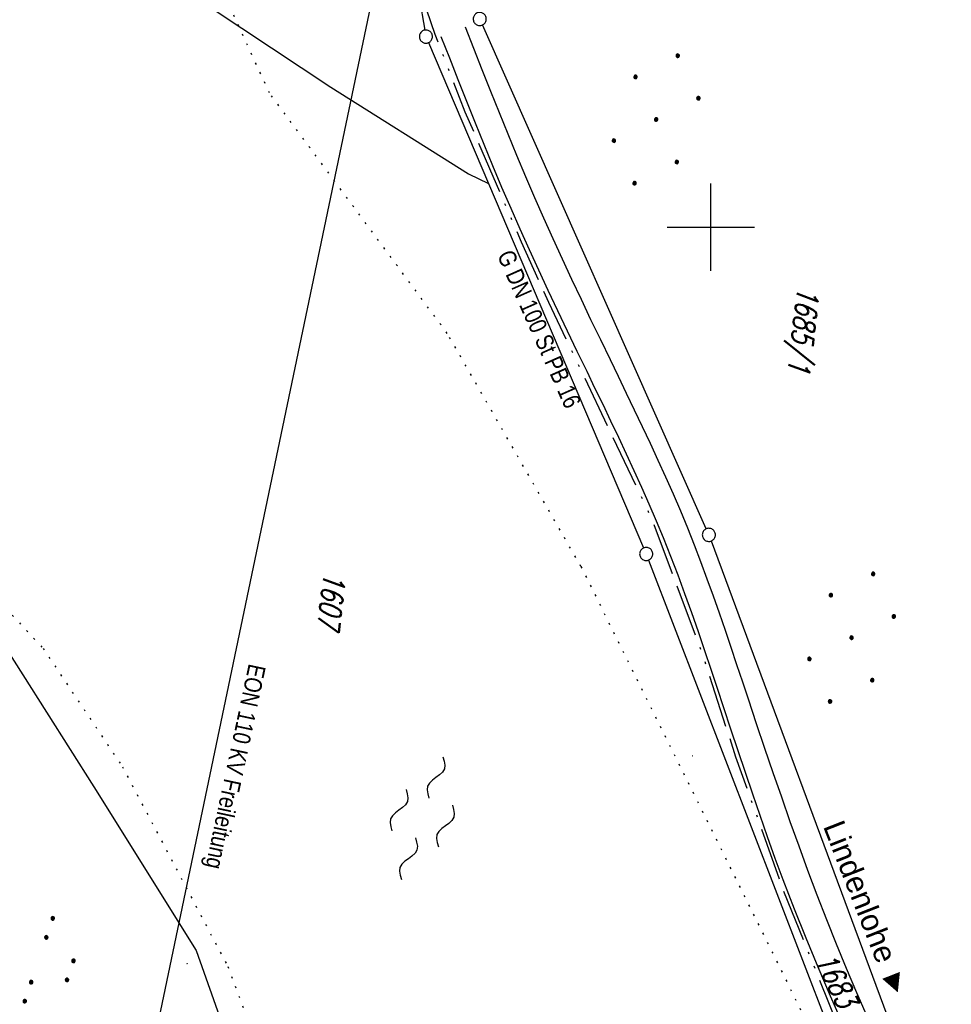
# Model space of a CAD drawing. Extents: x 510526 to 513920, y 467229 to 478797.
# Tile 122 of 256: x 510721 to 510828, y 471911 to 472024. Entities that reach past the tile are written whole.
import ezdxf
from ezdxf.enums import TextEntityAlignment as Align

# ---------------------------------------------------------------- set-up
doc = ezdxf.new("R2010")
doc.units = 0
doc.header["$LTSCALE"] = 10
doc.header["$MEASUREMENT"] = 0
for name, pattern in [('ACAD_ISO13W100', [37, 12, -3, 12, -3, 0.5, -3, 0.5, -3]), ('LT00', [0]), ('PUNKTX2_STR', [0.6, 0.1, -0.5])]:
    doc.linetypes.add(name, pattern=pattern)
doc.layers.get('0').update_dxf_attribs({"linetype": 'LT00'})
for name, color, linetype in [('--WASSER_GRENZE', 180, 'PUNKTX2_STR'), ('--WASSER_NUTZUNG', 180, 'Continuous'), ('DFK_FLUR_NR', 250, 'LT00'), ('DFK_GZPKT', 250, 'LT00'), ('DFK_KATASTER', 250, 'LT00'), ('DFK_NUTZUNG', 250, 'LT00'), ('DFK_TOPO-SYM', 252, 'LT00'), ('GASLTG', 250, 'ACAD_ISO13W100'), ('GASLTG_TEXT', 250, 'Continuous'), ('ORTSRICHTUNG', 7, 'Continuous'), ('STROM_FREILTG', 80, 'STROMFREILEITUNG'), ('STROM_TEXT', 80, 'Continuous'), ('V94_AFBR_BAB', 250, 'LT00'), ('V94_RASTER', 250, 'LT00')]:
    doc.layers.add(name, color=color, linetype=linetype)
doc.styles.add('Beschrift', font='ARIAL.TTF')
doc.styles.get("Standard").update_dxf_attribs({"font": 'romans.shx'})
doc.styles.add('Strom', font='txt.shx')
doc.styles.add('Versorgungsltg', font='ARIAL.TTF', dxfattribs={"width": 0.8, "height": 2})
doc.linetypes.add('STROMFREILEITUNG', pattern='A,12.7,-5.5,["xx",Strom,S=2.5,R=0,X=-2.6,Y=-0.85],-4.35', length=22.55)

# ---------------------------------------------------------------- blocks, each defined once
blk = doc.blocks.new('SYMB7301')
at = {"color": 0, "linetype": 'ByBlock'}
for p, q in [((-0.128693, 0), (0, 0.128693)), ((0, -0.128693), (-0.128693, 0)), ((0, 0.128693), (0.128693, 0)), ((0.128693, 0), (0, -0.128693)), ((0.000059, -0.009738), (0.000059, 0.009897)), ((-0.00901, -0.004339), (-0.002225, -0.009749))]:
    blk.add_line(p, q, dxfattribs=at)
for points in [[(-0.002225, 0.009749), (-0.00901, 0.004339), (-0.00901, -0.004339)], [(0.01, 0), (0.006235, 0.007818), (-0.002225, 0.009749)], [(-0.002225, -0.009749), (0.006235, -0.007818), (0.01, 0)]]:
    blk.add_lwpolyline(points, dxfattribs=at)
blk = doc.blocks.new('SYMB7010')
at = {"color": 0, "linetype": 'ByBlock'}
for points in [[(-0.031408, 0.499213), (-0.093728, 0.49134), (-0.15457, 0.475719), (-0.212975, 0.452595), (-0.268021, 0.422333), (-0.31884, 0.385411), (-0.36463, 0.342411), (-0.40467, 0.29401), (-0.438329, 0.240973), (-0.465074, 0.184136), (-0.484486, 0.124395), (-0.496256, 0.062692), (-0.5002, 0)], [(-0.5002, 0), (-0.496256, -0.062692), (-0.484486, -0.124395), (-0.465075, -0.184136), (-0.438329, -0.240973), (-0.404671, -0.29401), (-0.36463, -0.342411), (-0.31884, -0.385411), (-0.268021, -0.422333), (-0.212975, -0.452595), (-0.154571, -0.475719), (-0.093728, -0.49134), (-0.031408, -0.499213), (0.031408, -0.499213)], [(0.5002, 0), (0.496256, 0.062692), (0.484485, 0.124395), (0.465074, 0.184136), (0.438329, 0.240973), (0.40467, 0.29401), (0.36463, 0.342411), (0.31884, 0.385411), (0.268021, 0.422333), (0.212975, 0.452595), (0.15457, 0.475719), (0.093728, 0.49134), (0.031408, 0.499213), (-0.031408, 0.499213)], [(0.031408, -0.499213), (0.093728, -0.491341), (0.15457, -0.475719), (0.212975, -0.452595), (0.268021, -0.422333), (0.31884, -0.385411), (0.36463, -0.342411), (0.404671, -0.294011), (0.438329, -0.240974), (0.465075, -0.184136), (0.484486, -0.124395), (0.496256, -0.062692), (0.500201, 0)]]:
    blk.add_lwpolyline(points, dxfattribs=at)
blk = doc.blocks.new('SYMB7250')
at = {"color": 0, "linetype": 'ByBlock'}
for points in [[(-0.25, 0.28), (-0.208333, 0.308889), (-0.166667, 0.331111), (-0.125, 0.34), (-0.083333, 0.331111), (-0.041667, 0.308889), (0, 0.28)], [(0, 0.28), (0.041667, 0.251111), (0.083333, 0.228889), (0.125, 0.22), (0.166667, 0.228889), (0.208333, 0.251111), (0.25, 0.28)], [(-0.74, 0), (-0.698333, 0.028889), (-0.656667, 0.051111), (-0.615, 0.06), (-0.573333, 0.051111), (-0.531667, 0.028889), (-0.49, 0)], [(-0.49, 0), (-0.448333, -0.028889), (-0.406667, -0.051111), (-0.365, -0.06), (-0.323333, -0.051111), (-0.281667, -0.028889), (-0.24, 0)], [(0.24, 0), (0.281667, 0.028889), (0.323333, 0.051111), (0.365, 0.06), (0.406667, 0.051111), (0.448333, 0.028889), (0.49, 0)], [(0.49, 0), (0.531667, -0.028889), (0.573333, -0.051111), (0.615, -0.06), (0.656667, -0.051111), (0.698333, -0.028889), (0.74, 0)], [(-0.25, -0.28), (-0.208333, -0.251111), (-0.166667, -0.228889), (-0.125, -0.22), (-0.083333, -0.228889), (-0.041667, -0.251111), (0, -0.28)], [(0, -0.28), (0.041667, -0.308889), (0.083333, -0.331111), (0.125, -0.34), (0.166667, -0.331111), (0.208333, -0.308889), (0.25, -0.28)]]:
    blk.add_lwpolyline(points, dxfattribs=at)
blk = doc.blocks.new('SYMB7111')
at = {"color": 0, "linetype": 'ByBlock'}
for p, q in [((-0.13, 0.202919), (-0.13, 0.177081)), ((-0.125, 0.172895), (-0.125, 0.207105)), ((-0.12, 0.209164), (-0.12, 0.170836)), ((-0.115, 0.170204), (-0.115, 0.209796)), ((-0.11, 0.209164), (-0.11, 0.170836)), ((-0.105, 0.172895), (-0.105, 0.207105)), ((-0.1, 0.202919), (-0.1, 0.177081)), ((-0.095, 0.189874), (-0.095, 0.190146)), ((0.1, 0.202919), (0.1, 0.177081)), ((0.105, 0.172895), (0.105, 0.207105)), ((0.11, 0.209164), (0.11, 0.170836)), ((0.115, 0.170204), (0.115, 0.209796)), ((0.12, 0.209164), (0.12, 0.170836)), ((0.125, 0.172895), (0.125, 0.207105)), ((0.13, 0.202919), (0.13, 0.177081)), ((0.135, 0.189874), (0.135, 0.190146)), ((-0.515, -0.177081), (-0.515, -0.202919)), ((-0.51, -0.207105), (-0.51, -0.172895)), ((-0.505, -0.170836), (-0.505, -0.209164)), ((-0.5, -0.209796), (-0.5, -0.170204)), ((-0.495, -0.170836), (-0.495, -0.209164)), ((-0.49, -0.207105), (-0.49, -0.172895)), ((-0.485, -0.177081), (-0.485, -0.202919)), ((-0.48, -0.190126), (-0.48, -0.189854)), ((-0.285, -0.177081), (-0.285, -0.202919)), ((-0.28, -0.207105), (-0.28, -0.172895)), ((-0.275, -0.170836), (-0.275, -0.209164)), ((-0.27, -0.209796), (-0.27, -0.170204)), ((-0.265, -0.170836), (-0.265, -0.209164)), ((-0.26, -0.207105), (-0.26, -0.172895)), ((-0.255, -0.177081), (-0.255, -0.202919)), ((-0.25, -0.190126), (-0.25, -0.189854)), ((0.255, -0.177081), (0.255, -0.202919)), ((0.26, -0.207105), (0.26, -0.172895)), ((0.265, -0.170836), (0.265, -0.209164)), ((0.27, -0.209796), (0.27, -0.170204)), ((0.275, -0.170836), (0.275, -0.209164)), ((0.28, -0.207105), (0.28, -0.172895)), ((0.285, -0.177081), (0.285, -0.202919)), ((0.29, -0.190126), (0.29, -0.189854)), ((0.485, -0.177081), (0.485, -0.202919)), ((0.49, -0.207105), (0.49, -0.172895)), ((0.495, -0.170836), (0.495, -0.209164)), ((0.5, -0.209796), (0.5, -0.170204)), ((0.505, -0.170836), (0.505, -0.209164)), ((0.51, -0.207105), (0.51, -0.172895)), ((0.515, -0.177081), (0.515, -0.202919)), ((0.52, -0.190126), (0.52, -0.189854))]:
    blk.add_line(p, q, dxfattribs=at)
for points in [[(-0.095, 0.19), (-0.096981, 0.198678), (-0.10253, 0.205637), (-0.11055, 0.209499), (-0.11945, 0.209499), (-0.12747, 0.205637), (-0.133019, 0.198678), (-0.135, 0.19), (-0.133019, 0.181322), (-0.12747, 0.174363), (-0.11945, 0.170501), (-0.11055, 0.170501), (-0.10253, 0.174363), (-0.096981, 0.181322), (-0.095, 0.19)], [(0.135, 0.19), (0.133019, 0.198678), (0.12747, 0.205637), (0.11945, 0.209499), (0.11055, 0.209499), (0.10253, 0.205637), (0.096981, 0.198678), (0.095, 0.19), (0.096981, 0.181322), (0.10253, 0.174363), (0.11055, 0.170501), (0.11945, 0.170501), (0.12747, 0.174363), (0.133019, 0.181322), (0.135, 0.19)], [(-0.48, -0.19), (-0.481981, -0.181322), (-0.48753, -0.174363), (-0.49555, -0.170501), (-0.50445, -0.170501), (-0.51247, -0.174363), (-0.518019, -0.181322), (-0.52, -0.19), (-0.518019, -0.198678), (-0.51247, -0.205637), (-0.50445, -0.209499), (-0.49555, -0.209499), (-0.48753, -0.205637), (-0.481981, -0.198678), (-0.48, -0.19)], [(-0.25, -0.19), (-0.251981, -0.181322), (-0.25753, -0.174363), (-0.26555, -0.170501), (-0.27445, -0.170501), (-0.28247, -0.174363), (-0.288019, -0.181322), (-0.29, -0.19), (-0.288019, -0.198678), (-0.28247, -0.205637), (-0.27445, -0.209499), (-0.26555, -0.209499), (-0.25753, -0.205637), (-0.251981, -0.198678), (-0.25, -0.19)], [(0.29, -0.19), (0.288019, -0.181322), (0.28247, -0.174363), (0.27445, -0.170501), (0.26555, -0.170501), (0.25753, -0.174363), (0.251981, -0.181322), (0.25, -0.19), (0.251981, -0.198678), (0.25753, -0.205637), (0.26555, -0.209499), (0.27445, -0.209499), (0.28247, -0.205637), (0.288019, -0.198678), (0.29, -0.19)], [(0.52, -0.19), (0.518019, -0.181322), (0.51247, -0.174363), (0.50445, -0.170501), (0.49555, -0.170501), (0.48753, -0.174363), (0.481981, -0.181322), (0.48, -0.19), (0.481981, -0.198678), (0.48753, -0.205637), (0.49555, -0.209499), (0.50445, -0.209499), (0.51247, -0.205637), (0.518019, -0.198678), (0.52, -0.19)]]:
    blk.add_lwpolyline(points, dxfattribs=at)
blk = doc.blocks.new('Ackerland7')
at = {"layer": 'DFK_NUTZUNG', "color": 0, "linetype": 'ByBlock'}
for p, q in [((-4, 3.93), (-4, 3.67)), ((-3.95, 3.63), (-3.95, 3.97)), ((-3.9, 3.99), (-3.9, 3.61)), ((-3.85, 3.6), (-3.85, 4)), ((-3.8, 3.99), (-3.8, 3.61)), ((-3.75, 3.63), (-3.75, 3.97)), ((-3.7, 3.93), (-3.7, 3.67)), ((-3.65, 3.8), (-3.65, 3.8)), ((3.7, 3.93), (3.7, 3.67)), ((3.75, 3.63), (3.75, 3.97)), ((3.8, 3.99), (3.8, 3.61)), ((3.85, 3.6), (3.85, 4)), ((3.9, 3.99), (3.9, 3.61)), ((3.95, 3.63), (3.95, 3.97)), ((4, 3.93), (4, 3.67)), ((4.05, 3.8), (4.05, 3.8)), ((-7.85, 0.13), (-7.85, -0.13)), ((-7.8, -0.17), (-7.8, 0.17)), ((-7.75, 0.19), (-7.75, -0.19)), ((-7.7, -0.2), (-7.7, 0.2)), ((-7.65, 0.19), (-7.65, -0.19)), ((-7.6, -0.17), (-7.6, 0.17)), ((-7.55, 0.13), (-7.55, -0.13)), ((-7.5, 0), (-7.5, 0)), ((-0.15, 0.13), (-0.15, -0.13)), ((-0.1, -0.17), (-0.1, 0.17)), ((-0.05, 0.19), (-0.05, -0.19)), ((0, -0.2), (0, 0.2)), ((0.05, 0.19), (0.05, -0.19)), ((0.1, -0.17), (0.1, 0.17)), ((0.15, 0.13), (0.15, -0.13)), ((0.2, 0), (0.2, 0)), ((7.55, 0.13), (7.55, -0.13)), ((7.6, -0.17), (7.6, 0.17)), ((7.65, 0.19), (7.65, -0.19)), ((7.7, -0.2), (7.7, 0.2)), ((7.75, 0.19), (7.75, -0.19)), ((7.8, -0.17), (7.8, 0.17)), ((7.85, 0.13), (7.85, -0.13)), ((7.9, 0), (7.9, 0)), ((-4, -3.67), (-4, -3.93)), ((-3.95, -3.97), (-3.95, -3.63)), ((-3.9, -3.61), (-3.9, -3.99)), ((-3.85, -4), (-3.85, -3.6)), ((-3.8, -3.61), (-3.8, -3.99)), ((-3.75, -3.97), (-3.75, -3.63)), ((-3.7, -3.67), (-3.7, -3.93)), ((-3.65, -3.8), (-3.65, -3.8)), ((3.7, -3.67), (3.7, -3.93)), ((3.75, -3.97), (3.75, -3.63)), ((3.8, -3.61), (3.8, -3.99)), ((3.85, -4), (3.85, -3.6)), ((3.9, -3.61), (3.9, -3.99)), ((3.95, -3.97), (3.95, -3.63)), ((4, -3.67), (4, -3.93)), ((4.05, -3.8), (4.05, -3.8))]:
    blk.add_line(p, q, dxfattribs=at)
for points in [[(-3.65, 3.8), (-3.67, 3.89), (-3.73, 3.96), (-3.81, 3.99), (-3.89, 3.99), (-3.97, 3.96), (-4.03, 3.89), (-4.05, 3.8), (-4.03, 3.71), (-3.97, 3.64), (-3.89, 3.6), (-3.81, 3.6), (-3.73, 3.64), (-3.67, 3.71), (-3.65, 3.8)], [(4.05, 3.8), (4.03, 3.89), (3.97, 3.96), (3.89, 3.99), (3.81, 3.99), (3.73, 3.96), (3.67, 3.89), (3.65, 3.8), (3.67, 3.71), (3.73, 3.64), (3.81, 3.61), (3.89, 3.61), (3.97, 3.64), (4.03, 3.71), (4.05, 3.8)], [(-7.5, 0), (-7.52, 0.09), (-7.58, 0.16), (-7.66, 0.19), (-7.74, 0.19), (-7.82, 0.16), (-7.88, 0.09), (-7.9, 0)], [(0.2, 0), (0.18, 0.09), (0.12, 0.16), (0.04, 0.19), (-0.04, 0.19), (-0.12, 0.16), (-0.18, 0.09), (-0.2, 0)], [(-0.2, 0), (-0.18, -0.09), (-0.12, -0.16), (-0.04, -0.19), (0.04, -0.19), (0.12, -0.16), (0.18, -0.09), (0.2, 0)], [(7.9, 0), (7.88, 0.09), (7.82, 0.16), (7.74, 0.19), (7.66, 0.19), (7.58, 0.16), (7.52, 0.09), (7.5, 0)], [(7.5, 0), (7.52, -0.09), (7.58, -0.16), (7.66, -0.19), (7.74, -0.19), (7.82, -0.16), (7.88, -0.09), (7.9, 0)], [(-7.9, 0), (-7.88, -0.09), (-7.82, -0.16), (-7.74, -0.19), (-7.66, -0.19), (-7.58, -0.16), (-7.52, -0.09), (-7.5, 0)], [(-3.65, -3.8), (-3.67, -3.71), (-3.73, -3.64), (-3.81, -3.61), (-3.89, -3.61), (-3.97, -3.64), (-4.03, -3.71), (-4.05, -3.8), (-4.03, -3.89), (-3.97, -3.96), (-3.89, -3.99), (-3.81, -3.99), (-3.73, -3.96), (-3.67, -3.89), (-3.65, -3.8)], [(4.05, -3.8), (4.03, -3.71), (3.97, -3.64), (3.89, -3.61), (3.81, -3.61), (3.73, -3.64), (3.67, -3.71), (3.65, -3.8), (3.67, -3.89), (3.73, -3.96), (3.81, -3.99), (3.89, -3.99), (3.97, -3.96), (4.03, -3.89), (4.05, -3.8)]]:
    blk.add_lwpolyline(points, dxfattribs=at)

msp = doc.modelspace()

# ---------------------------------------------------------------- linework, layer by layer
at = {"layer": '--WASSER_GRENZE', "ltscale": 0.2}
for p, q in [((510749.48, 472015.36), (510742.07, 472031.53)), ((510769.83, 471987.86), (510749.48, 472015.36)), ((510785.13, 471961.2), (510769.83, 471987.86)), ((510785.13, 471961.2), (510811.19, 471908.65))]:
    msp.add_line(p, q, dxfattribs=at)
msp.add_lwpolyline([(510660.57, 472004), (510680.48, 471994.88), (510698.84, 471979), (510714.34, 471961.8), (510723.58, 471951.82), (510732.65, 471938.29), (510744.72, 471915.43), (510758.92, 471877.58), (510767.7, 471856.1), (510772.02, 471842.57), (510774.82, 471821.47), (510776.33, 471813.75), (510782.97, 471789.37), (510786.24, 471773.1), (510792.15, 471747.79), (510795.43, 471732.35), (510797.28, 471724.16), (510799.02, 471711.02), (510800.42, 471692.08), (510800.64, 471678.4), (510798.98, 471664.91), (510797.18, 471651.07), (510792.63, 471593.65)], dxfattribs=at)
at = {"layer": 'DFK_KATASTER'}
for p, q in [((510764.51, 472038.56), (510767.26, 472022.55)), ((510742.91, 472025.03), (510756.51, 472016.02)), ((510799.47, 471965.5), (510773.85, 472023.14)), ((510767.68, 472021.12), (510774.55, 472005)), ((510756.51, 472016.02), (510772.28, 472006.11)), ((510772.28, 472006.11), (510774.55, 472005)), ((510774.55, 472005), (510792.31, 471963.32)), ((510800.03, 471964.11), (510820.15, 471909.92)), ((510792.87, 471961.93), (510813.83, 471907.53)), ((510718.5, 471953.09), (510729.37, 471935.97)), ((510729.37, 471935.97), (510741.09, 471917.27)), ((510741.09, 471917.27), (510748.68, 471895.92))]:
    msp.add_line(p, q, dxfattribs=at)
at = {"layer": 'GASLTG', "ltscale": 0.05, "flags": 128}
msp.add_lwpolyline([(510920.1, 470706.6), (510914.41, 470710.13), (510914.63, 470710.55), (510914.64, 470710.55), (510915.11, 470711.43), (510915.13, 470711.48), (510924.43, 470729.11), (510927.15, 470734.36), (510929.67, 470739.31), (510934.82, 470749.51), (510943.22, 470765.6), (510951.79, 470782.42), (510955.3, 470789.47), (510970.89, 470818.92), (510977.46, 470831.54), (510985.2, 470846.16), (510990.36, 470857.81), (510991.77, 470863.58), (510992.03, 470865.94), (510991.87, 470869.48), (510991.38, 470873.52), (510990.64, 470877.49), (510987.3, 470891.06), (510982.84, 470908.35), (510978.79, 470924.2), (510975.33, 470937.87), (510970.92, 470955.74), (510967.2, 470970.99), (510963.04, 470987.52), (510958.9, 471003.95), (510955.49, 471017.71), (510952.71, 471029.57), (510949.12, 471043.32), (510947.11, 471049.65), (510945.47, 471054.35), (510943.23, 471059.89), (510941.57, 471063.44), (510935.07, 471076.84), (510929.46, 471087.43), (510924.03, 471097.17), (510920.63, 471102.92), (510918.34, 471107.02), (510915.79, 471111.7), (510910.96, 471120.83), (510912.32, 471123.08), (510917.24, 471131.31), (510922.37, 471141.78), (510927.85, 471155.36), (510932.26, 471168.96), (510933.53, 471173.87), (510935.44, 471185.47), (510935.73, 471195.31), (510935.31, 471202.83), (510933.43, 471223.77), (510931.94, 471235.74), (510929.25, 471258.51), (510929.25, 471258.51), (510925.81, 471285.73), (510922.77, 471311.04), (510920.61, 471328.91), (510919.25, 471339.83), (510916.05, 471365.82), (510916.05, 471365.82), (510915.03, 471373.83), (510915.02, 471373.93), (510913.43, 471389.38), (510913.23, 471391.37), (510912.23, 471398.07), (510908.11, 471411.44), (510900.34, 471427.73), (510898.31, 471432.55), (510896.81, 471437.11), (510894.09, 471447.99), (510892.65, 471455.06), (510890.05, 471473.48), (510888.69, 471486.01), (510887.86, 471495.05), (510886.05, 471510.71), (510883.64, 471529.86), (510881.08, 471548.71), (510879.22, 471564.32), (510877.29, 471580.36), (510875.58, 471601.31), (510874.02, 471612.33), (510872.42, 471620.73), (510869.82, 471631.46), (510866.47, 471642.47), (510864.43, 471650.69), (510863.21, 471657.09), (510862.93, 471664.8), (510863.08, 471672.09), (510864.2, 471678.59), (510865.31, 471681.47), (510867.01, 471686.48), (510873.32, 471699.46), (510875.52, 471705.96), (510877.51, 471713.97), (510878.5, 471721.02), (510878.92, 471729.8), (510878.2, 471738.28), (510875.95, 471752.14), (510872.54, 471766.7), (510869.78, 471780.52), (510865.37, 471797.42), (510861.12, 471810.98), (510858.56, 471818.8), (510854.88, 471827.36), (510845.16, 471847.74), (510833.55, 471870.29), (510820.88, 471895.41), (510815.24, 471907.04), (510808.36, 471924.03), (510802.87, 471939.39), (510802.87, 471939.39), (510798.88, 471951.67), (510793.31, 471966.52), (510784.31, 471985.42), (510781.45, 471991.41), (510778.34, 471998.29), (510771.89, 472013.18), (510768.45, 472022.05), (510766.76, 472026.94), (510765.71, 472032.52), (510765.07, 472039.47), (510765.01, 472043.67), (510765.5, 472052.73), (510767.03, 472075.69), (510768.15, 472090.5), (510768.95, 472106.37), (510769.79, 472115.59), (510770.67, 472126.57), (510771.32, 472148.21), (510771.58, 472157.8), (510771.1, 472167.01), (510769.35, 472174.79), (510767.65, 472179.41), (510763.26, 472188.42), (510757.58, 472201.11), (510751.26, 472211.43), (510743.88, 472222.11), (510737.55, 472230.63), (510732.72, 472236.3), (510725.1, 472246.12), (510721.86, 472251.1), (510719.59, 472257.55), (510718.78, 472259.47), (510717.4, 472264.42), (510716.35, 472272.74), (510715.92, 472281.65), (510715.98, 472283.9), (510715.89, 472284.67), (510717.41, 472290.69), (510722.26, 472309.77), (510722.71, 472313.22), (510723.17, 472322.55), (510723.12, 472323.59), (510721.85, 472330.2), (510719.12, 472338.66), (510716.17, 472345.62), (510715.25, 472348.08), (510710.6, 472357.01), (510707.86, 472361.5), (510701.87, 472369.64), (510700.87, 472370.86)], dxfattribs=at)
at = {"layer": 'STROM_FREILTG', "ltscale": 0.1}
msp.add_lwpolyline([(510871.91, 472924.55), (510931.19, 472859.81), (510864.67, 472516.83), (510814.09, 472278.91), (510736.48, 471907.84), (510717.74, 471818.86)], dxfattribs=at)
at = {"layer": 'V94_AFBR_BAB'}
for points in [[(510817.92, 471909.66), (510816.71, 471912.42), (510815.53, 471915.2), (510814.38, 471917.99), (510813.27, 471920.79), (510812.18, 471923.61), (510811.11, 471926.43), (510810.09, 471929.21), (510809.09, 471932), (510808.11, 471934.79), (510807.14, 471937.59), (510806.18, 471940.39), (510805.24, 471943.2), (510804.3, 471946.01), (510803.65, 471947.98), (510802.99, 471949.95), (510802.33, 471951.92), (510801.66, 471953.89), (510800.98, 471955.85), (510800.3, 471957.81), (510799.59, 471959.76), (510798.87, 471961.71), (510798.13, 471963.64), (510797.36, 471965.57), (510796.55, 471967.52), (510795.71, 471969.47), (510794.85, 471971.41), (510793.98, 471973.33), (510793.09, 471975.26), (510792.18, 471977.17), (510791.27, 471979.09), (510790.35, 471981), (510789.42, 471982.91), (510788.5, 471984.82), (510787.39, 471987.12), (510786.28, 471989.42), (510785.18, 471991.73), (510784.09, 471994.04), (510783.01, 471996.36), (510781.95, 471998.69), (510780.9, 472001.02), (510779.87, 472003.36), (510778.83, 472005.78), (510777.81, 472008.21), (510776.8, 472010.64), (510775.81, 472013.09), (510774.82, 472015.53), (510773.84, 472017.99), (510772.87, 472020.44), (510771.91, 472022.89)], [(510769.09, 472021.83), (510770.07, 472019.36), (510771.04, 472016.89), (510772.02, 472014.42), (510773.01, 472011.96), (510774.01, 472009.5), (510775.02, 472007.05), (510776.05, 472004.6), (510777.1, 472002.17), (510778.14, 471999.81), (510779.19, 471997.47), (510780.27, 471995.14), (510781.35, 471992.81), (510782.45, 471990.48), (510783.56, 471988.16), (510784.67, 471985.84), (510785.79, 471983.53), (510786.7, 471981.64), (510787.62, 471979.75), (510788.53, 471977.86), (510789.43, 471975.97), (510790.32, 471974.08), (510791.2, 471972.18), (510792.06, 471970.27), (510792.91, 471968.36), (510793.74, 471966.43), (510794.54, 471964.5), (510795.39, 471962.37), (510796.21, 471960.24), (510797, 471958.09), (510797.78, 471955.94), (510798.53, 471953.77), (510799.27, 471951.6), (510800, 471949.43), (510800.73, 471947.26), (510801.45, 471945.08), (510802.26, 471942.61), (510803.09, 471940.14), (510803.91, 471937.67), (510804.75, 471935.2), (510805.59, 471932.74), (510806.46, 471930.29), (510807.34, 471927.84), (510808.24, 471925.4), (510809.53, 471922.05), (510810.86, 471918.72), (510812.24, 471915.4), (510813.65, 471912.1), (510815.11, 471908.82)]]:
    msp.add_lwpolyline(points, dxfattribs=at)
at = {"layer": 'V94_RASTER'}
for p, q in [((510800, 471995), (510800, 472005)), ((510795, 472000), (510805, 472000))]:
    msp.add_line(p, q, dxfattribs=at)

# ---------------------------------------------------------------- block references
at = {"layer": '--WASSER_NUTZUNG', "xscale": 9.99999999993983, "yscale": 10.00000000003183, "zscale": 10, "rotation": 251.2882999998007}
msp.add_blockref('SYMB7250', (510766.96, 471932.41), dxfattribs=at)
at = {"layer": 'DFK_GZPKT', "xscale": 1.499999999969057, "yscale": 1.5, "zscale": 1.5, "rotation": 251.2881100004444}
for p in [(510773.55, 472023.83), (510767.39, 472021.81), (510799.77, 471964.81), (510792.6, 471962.63)]:
    msp.add_blockref('SYMB7010', p, dxfattribs=at)
at = {"layer": 'DFK_NUTZUNG', "rotation": 251.2883000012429}
for p in [(510793.74, 472012.33), (510816.11, 471953.05)]:
    msp.add_blockref('Ackerland7', p, dxfattribs=at)
at = {"layer": 'DFK_NUTZUNG', "xscale": 10, "yscale": 10, "zscale": 10, "rotation": 251.28826}
msp.add_blockref('SYMB7111', (510724.88, 471915.6), dxfattribs=at)
at = {"layer": 'DFK_TOPO-SYM', "xscale": 0.1, "yscale": 0.1, "zscale": 0.1, "rotation": 359.99968}
for p in [(510797.93, 471939.53), (510740.05, 471915.77)]:
    msp.add_blockref('SYMB7301', p, dxfattribs=at)

# ---------------------------------------------------------------- texts
at = {"layer": 'DFK_FLUR_NR', "oblique": 13.754, "width": 0.75}
for s, rotation, p in [('1685/1', 263.3409, (510809.95, 471993.29)), ('1607', 263.3409, (510755.73, 471960.63)), ('1683', 295.9641, (510811.82, 471916.24))]:
    msp.add_text(s, height=2.5, rotation=rotation, dxfattribs=at).set_placement(p)
at = {"layer": 'GASLTG_TEXT', "style": 'Versorgungsltg', "width": 0.8}
msp.add_text('G DN 100 St PB 16', height=2, rotation=293.9667, dxfattribs=at).set_placement((510779.44, 471987.95), align=Align.CENTER)
at = {"layer": 'ORTSRICHTUNG', "insert": (510816.7, 471921.46), "char_height": 2.5, "width": 21.9529, "attachment_point": 8, "rotation": 291.4391, "style": 'Beschrift'}
msp.add_mtext('Lindenlohe ►', dxfattribs=at)
at = {"layer": 'STROM_TEXT', "style": 'Versorgungsltg', "width": 0.8}
msp.add_text('EON 110 KV Freileitung', height=2, rotation=257.9553, dxfattribs=at).set_placement((510744.64, 471938.49), align=Align.CENTER)

doc.saveas('drawing.dxf')
